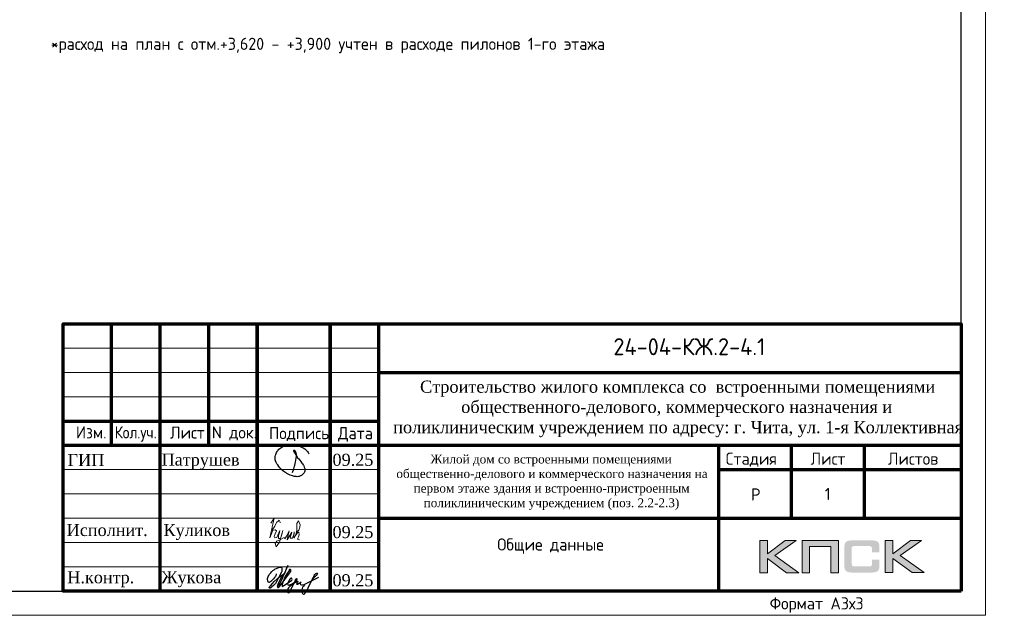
# Model space of a CAD drawing. Header units: millimetres. Extents: x 263826 to 1718326, y -423071 to 70137.
# Tile 179 of 256: x 441121 to 461405, y -139999 to -127734. Entities that reach past the tile are written whole.
import ezdxf
from ezdxf.enums import TextEntityAlignment as Align

# ---------------------------------------------------------------- set-up
doc = ezdxf.new("R2010")
doc.units = ezdxf.units.MM
for name, color, linetype in [('PDF7_Text', 7, 'Continuous'), ('PDF8_Text', 7, 'Continuous'), ('Рамка печать', 7, 'Continuous'), ('ТОЛСТЫЕ_ОСНОВНЫЕ', 6, 'Continuous')]:
    doc.layers.add(name, color=color, linetype=linetype)
for name, color, linetype, lineweight in [('Выноски', 20, 'Continuous', 20), ('Каркасы ригель', 3, 'Continuous', 0), ('размер', 1, 'Continuous', 25), ('Рамка', 7, 'Continuous', 70), ('Текст', 7, 'Continuous', 25), ('ТОНКИЕ', 7, 'Continuous', 9)]:
    doc.layers.add(name, color=color, linetype=linetype, lineweight=lineweight)
doc.styles.add('GOST-2.304_Type-B', font='GOST_Common.ttf')
doc.styles.add('PDF Times New Roman', font='times.ttf')
doc.styles.add('style1', font='GOST_Common.ttf', dxfattribs={"height": 500})
doc.styles.add('ГОСТ', font='GOST_Common.ttf')

# ---------------------------------------------------------------- blocks, each defined once
blk = doc.blocks.new('*U2651')
at = {"layer": 'ТОЛСТЫЕ_ОСНОВНЫЕ', "color": 6}
blk.add_lwpolyline([(20, 5), (886, 5), (886, 415), (20, 415)], close=True, dxfattribs=at)
at = {"layer": 'ТОНКИЕ'}
blk.add_lwpolyline([(0, 0), (891, 0), (891, 420), (0, 420)], close=True, dxfattribs=at)
at = {"layer": 'Текст', "style": 'style1'}
blk.add_text('Формат А3х3', height=2.5, dxfattribs=at).set_placement((846.57, 1.2))
blk = doc.blocks.new('*T1040')
at = {"layer": 'Каркасы ригель', "color": 0, "linetype": 'ByBlock', "lineweight": -2, "transparency": 16777216}
for p, q in [((0, 0), (1500, 0)), ((0, -1000), (1500, -1000))]:
    blk.add_line(p, q, dxfattribs=at)
at = {"layer": 'Каркасы ригель', "color": 0, "linetype": 'ByBlock', "lineweight": 50, "transparency": 16777216}
for p, q in [((0, 0), (0, -1000)), ((1500, 0), (1500, -1000))]:
    blk.add_line(p, q, dxfattribs=at)
at = {"layer": 'Каркасы ригель', "color": 0, "linetype": 'Continuous', "lineweight": 0, "transparency": 16777216, "insert": (750, -500), "char_height": 250, "width": 1000, "attachment_point": 5, "style": 'ГОСТ'}
blk.add_mtext('1', dxfattribs=at)
blk = doc.blocks.new('11')
at = {"layer": 'Выноски'}
for p, q in [((47944, 66700), (47962, 66737)), ((47962, 66737), (47989, 66781)), ((47989, 66781), (48016, 66806)), ((48016, 66806), (48038, 66823)), ((48038, 66823), (48060, 66786)), ((48060, 66786), (48058, 66769)), ((47885, 66608), (47944, 66700))]:
    blk.add_line(p, q, dxfattribs=at)
blk.add_lwpolyline([(47863, 66761), (47937, 66865), (47843, 66458), (47885, 66564), (47905, 66616), (47954, 66628), (47979, 66606), (47957, 66539), (47937, 66487), (47947, 66458), (47991, 66470), (48051, 66611), (48041, 66569), (48023, 66505), (48023, 66448), (48065, 66448), (48090, 66529), (48110, 66608), (48043, 66369), (47972, 66275), (47954, 66344), (47991, 66389), (48078, 66431), (48142, 66470), (48154, 66441), (48204, 66512), (48246, 66606), (48209, 66455), (48204, 66418), (48295, 66574), (48265, 66463), (48265, 66455), (48312, 66453), (48342, 66529), (48347, 66584), (48337, 66465), (48349, 66453), (48401, 66569), (48443, 66616), (48461, 66678), (48466, 66727), (48436, 66811), (48399, 66754), (48399, 66618), (48389, 66549), (48374, 66507), (48416, 66564), (48441, 66576), (48451, 66524), (48433, 66482), (48419, 66453), (48424, 66428), (48458, 66421)], dxfattribs=at)
blk = doc.blocks.new('яяя')
at = {"lineweight": 30}
for points in [[(345424, 110432), (345425, 110410), (345424, 110397), (345417, 110379), (345406, 110350), (345390, 110319), (345357, 110275), (345310, 110221), (345265, 110176), (345198, 110110), (345161, 110077), (345133, 110066), (345116, 110066), (345102, 110075), (345090, 110091), (345082, 110115), (345074, 110146), (345066, 110182), (345064, 110206), (345067, 110234), (345077, 110278), (345095, 110320), (345114, 110361), (345134, 110395), (345159, 110428), (345195, 110469), (345228, 110506), (345284, 110560), (345331, 110595), (345379, 110625), (345435, 110648), (345486, 110670), (345532, 110686), (345573, 110696), (345605, 110698), (345621, 110695), (345635, 110687), (345648, 110671), (345656, 110649), (345659, 110625), (345659, 110583), (345656, 110553), (345647, 110523), (345635, 110489), (345387, 110033), (345349, 109985), (345311, 109948), (345247, 109889), (345209, 109858), (345192, 109844), (345180, 109837), (345157, 109833), (345150, 109835), (345140, 109842), (345135, 109856), (345138, 109881), (345148, 109892), (345183, 109930), (345267, 110024), (345343, 110105), (345455, 110213), (345617, 110343), (345775, 110456), (345811, 110526), (345838, 110607), (345890, 110740), (345902, 110771), (345698, 110295), (345672, 110226), (345626, 110132), (345572, 110032), (345518, 109953), (345481, 109918), (345497, 110001), (345567, 110147), (345655, 110301), (345760, 110442)], [(345481, 109918), (345476, 109896), (345475, 109874), (345485, 109861), (345506, 109866), (345539, 109891), (345632, 109983), (345968, 110450), (346022, 110527), (346029, 110560), (346027, 110579), (346026, 110590), (346010, 110605), (345993, 110609), (345975, 110601), (345962, 110584), (345954, 110562), (345857, 110421), (345783, 110292), (345741, 110183), (345701, 110079), (345665, 109985), (345660, 109952), (345666, 109929), (345669, 109915), (345682, 109910), (345702, 109914), (345735, 109941), (345846, 110007), (346065, 110160), (346075, 110193), (346070, 110217), (346066, 110236), (346052, 110241), (346030, 110241), (346007, 110228), (345978, 110203), (345960, 110164), (345892, 110010), (345895, 109986), (345904, 109966), (345925, 109964), (345969, 109968), (346045, 110000), (346218, 110114), (346261, 110154), (346280, 110184), (346282, 110210), (346278, 110225), (346263, 110229), (346241, 110222), (346220, 110198), (346162, 110049), (345989, 109904), (345932, 109849), (345906, 109805), (345891, 109739), (345890, 109690), (345899, 109652), (345924, 109647), (345956, 109655), (345980, 109674), (346058, 109838), (346158, 110046), (346261, 110098), (346314, 110120), (346292, 110079), (346269, 110036), (346261, 110008), (346267, 109998), (346293, 109998), (346363, 110039), (346445, 110095), (346421, 110068), (346414, 110040), (346407, 110011), (346416, 109990), (346466, 109972), (346509, 109977), (346574, 109984), (347172, 110293)], [(346586, 109971), (346543, 109917), (346509, 109873), (346489, 109825), (346475, 109767), (346472, 109710), (346478, 109675), (346485, 109641), (346501, 109621), (346517, 109602), (346542, 109589), (346568, 109592), (346605, 109620), (346680, 109731), (346736, 109842), (346865, 110115), (346962, 110290), (346969, 110318), (346979, 110360), (347013, 110403), (347056, 110434), (347091, 110450), (347109, 110450), (347121, 110434), (347115, 110405), (347072, 110355), (347012, 110307), (346924, 110222)]]:
    blk.add_lwpolyline(points, dxfattribs=at)
blk = doc.blocks.new('Патрушев')
at = {"color": 5, "lineweight": 25}
blk.add_lwpolyline([(58.5, -35.09), (59.7, -31.98), (60.22, -29.81), (60.47, -28.76), (60.76, -27.56), (61.06, -26.32), (61.37, -24.67), (61.64, -22.98), (61.77, -21.63), (61.83, -20.46), (61.74, -19.5), (61.5, -18.56), (61.27, -17.93), (60.96, -17.34), (60.63, -16.86), (60.45, -16.66), (60.39, -16.62), (60.25, -16.53), (60.03, -16.42), (59.74, -16.36), (59.56, -16.39), (59.41, -16.5), (59.32, -16.73), (59.32, -16.96), (59.41, -17.15), (61.8, -21.04), (63.12, -22.91), (63.7, -23.61), (64.53, -24.59), (65.48, -25.87), (66.43, -27.07), (66.87, -27.73), (67.42, -28.44), (67.68, -28.93), (68, -29.52), (68.38, -30.41), (68.65, -31), (68.82, -31.71), (68.89, -32.2), (68.93, -32.68), (68.9, -33.35), (68.81, -33.79), (68.57, -34.59), (68.27, -35.18), (67.92, -35.7), (67.56, -36.23), (66.92, -36.75), (66.44, -37.14), (65.93, -37.49), (65.34, -37.85), (64.79, -38.12), (64.12, -38.33), (63.56, -38.4), (62.54, -38.51), (61.58, -38.47), (60.89, -38.38), (60.1, -38.27), (59.25, -38.05), (58.41, -37.75), (57.66, -37.55), (56.61, -37.27), (55.88, -36.92), (54.92, -36.35), (53.85, -35.72), (53.05, -35.25), (52.17, -34.73), (51.27, -34.08), (50.13, -33.27), (49.09, -32.31), (47.96, -31.09), (47.07, -29.92), (46.05, -28.68), (45.23, -27.65), (44.74, -26.54), (44.28, -25.09), (44.05, -24.29), (43.98, -23.29), (43.94, -22.47), (43.99, -21.49), (44.18, -20.57), (44.46, -19.97), (44.74, -19.1), (45.02, -18.24), (45.49, -17.42), (45.85, -16.92), (46.39, -16.14), (46.99, -15.53), (47.83, -14.81), (48.65, -14.29), (49.43, -13.79), (50.53, -13.27), (51.57, -12.89), (52.65, -12.48), (54.17, -12.1), (55.44, -11.87), (56.95, -11.79), (58.35, -11.79), (59.63, -11.91), (61, -12.05), (62.71, -12.35), (64.46, -12.88), (66.16, -13.58), (67.55, -14.27), (68.88, -15.13), (70.02, -16.25), (71.14, -17.49), (71.67, -18.26), (72.28, -19.27)], dxfattribs=at)
blk = doc.blocks.new('штамп кж1.1')
at = {"layer": 'Рамка печать', "lineweight": 20}
h = blk.add_hatch(color=0, dxfattribs=at)
h.paths.add_polyline_path([(419458, -85094), (419234, -85094), (418867, -85370), (418867, -85094), (418712, -85094), (418712, -85757), (418867, -85757), (418867, -85466), (419264, -85757), (419512, -85757), (419019, -85406)])
h.paths.add_polyline_path([(419737, -85219), (420175, -85219), (420175, -85757), (420329, -85757), (420329, -85094), (420165, -85094), (419583, -85094), (419583, -85251), (419583, -85757), (419737, -85757)])
h.paths.add_polyline_path([(421451, -85091), (421295, -85091), (421295, -85754), (421451, -85754), (421451, -85462), (421847, -85754), (422095, -85754), (421602, -85403), (422041, -85091), (421818, -85091), (421451, -85367)])
blk.add_hatch(color=204, dxfattribs=at).paths.add_polyline_path([(421166, -85165), (421164, -85157), (421161, -85151), (421158, -85145), (421154, -85139), (421151, -85134), (421147, -85129), (421143, -85124), (421139, -85120), (421133, -85117), (421128, -85113), (421122, -85109), (421115, -85107), (421108, -85104), (421100, -85101), (421093, -85099), (421075, -85096), (421056, -85093), (421035, -85092), (421012, -85091), (420617, -85091), (420594, -85092), (420573, -85093), (420553, -85096), (420536, -85099), (420528, -85102), (420521, -85104), (420514, -85107), (420508, -85110), (420502, -85113), (420496, -85117), (420491, -85120), (420486, -85124), (420482, -85129), (420478, -85134), (420474, -85139), (420471, -85145), (420468, -85151), (420466, -85158), (420463, -85165), (420461, -85172), (420457, -85188), (420455, -85206), (420453, -85226), (420453, -85248), (420453, -85596), (420453, -85618), (420455, -85638), (420457, -85656), (420461, -85673), (420463, -85680), (420466, -85687), (420468, -85694), (420471, -85700), (420474, -85705), (420478, -85711), (420482, -85716), (420486, -85720), (420491, -85725), (420496, -85728), (420502, -85731), (420508, -85735), (420514, -85738), (420521, -85740), (420528, -85743), (420536, -85745), (420553, -85749), (420573, -85751), (420594, -85753), (420617, -85754), (421012, -85754), (421035, -85753), (421056, -85752), (421075, -85749), (421092, -85746), (421100, -85743), (421108, -85741), (421115, -85738), (421122, -85735), (421128, -85732), (421133, -85728), (421139, -85725), (421143, -85720), (421147, -85716), (421151, -85711), (421154, -85706), (421158, -85700), (421161, -85694), (421164, -85688), (421166, -85680), (421169, -85673), (421172, -85656), (421175, -85639), (421176, -85618), (421177, -85596), (421177, -85487), (421022, -85487), (421022, -85576), (421022, -85582), (421021, -85588), (421020, -85594), (421019, -85599), (421017, -85604), (421015, -85608), (421012, -85612), (421008, -85616), (421005, -85619), (421001, -85622), (420996, -85624), (420991, -85626), (420987, -85627), (420981, -85628), (420974, -85628), (420968, -85629), (420649, -85629), (420644, -85628), (420639, -85628), (420635, -85626), (420631, -85624), (420627, -85621), (420624, -85618), (420620, -85615), (420617, -85611), (420615, -85607), (420613, -85603), (420611, -85598), (420609, -85593), (420607, -85584), (420607, -85574), (420607, -85256), (420607, -85250), (420607, -85245), (420609, -85240), (420610, -85235), (420611, -85231), (420613, -85228), (420616, -85225), (420619, -85221), (420622, -85218), (420626, -85216), (420630, -85214), (420634, -85212), (420639, -85211), (420643, -85210), (420649, -85210), (420654, -85210), (420968, -85210), (420974, -85210), (420981, -85210), (420986, -85212), (420991, -85213), (420996, -85215), (421000, -85217), (421004, -85220), (421008, -85223), (421011, -85227), (421014, -85231), (421017, -85235), (421019, -85240), (421020, -85245), (421021, -85250), (421022, -85257), (421022, -85263), (421022, -85336), (421177, -85336), (421177, -85248), (421176, -85226), (421175, -85206), (421172, -85188), (421168, -85172)])
at = {"layer": 'Рамка', "color": 7}
for p, q in [((405358, -83134), (405358, -80634)), ((407358, -83134), (407358, -80634)), ((410858, -81634), (422858, -81634)), ((404358, -82634), (410858, -82634)), ((404358, -83134), (422858, -83134)), ((419358, -83134), (419358, -84634)), ((420858, -83134), (420858, -84634)), ((417858, -83634), (422858, -83634)), ((417858, -83634), (422858, -83634)), ((410858, -84634), (422858, -84634))]:
    blk.add_line(p, q, dxfattribs=at)
at = {"layer": 'Рамка'}
for p, q in [((406358, -86134), (406358, -80634)), ((408358, -86134), (408358, -80634)), ((408358, -80634), (408358, -86134)), ((409858, -80634), (409858, -86134)), ((409858, -86134), (409858, -80634)), ((410858, -80634), (410858, -86134)), ((417858, -83134), (417858, -86134))]:
    blk.add_line(p, q, dxfattribs=at)
at = {"layer": 'Рамка', "color": 7, "lineweight": 15}
for p, q in [((404358, -81134), (410858, -81134)), ((404358, -81634), (410858, -81634)), ((404358, -82134), (410858, -82134)), ((404358, -83634), (410858, -83634)), ((404358, -84134), (410858, -84134)), ((404358, -84634), (410858, -84634)), ((404358, -85134), (410858, -85134)), ((404358, -85634), (410858, -85634))]:
    blk.add_line(p, q, dxfattribs=at)
at = {"layer": 'Рамка'}
blk.add_lwpolyline([(422858, -86134), (404358, -86134), (404358, -80634), (422858, -80634)], close=True, dxfattribs=at)
at = {"layer": 'Рамка печать', "color": 0, "lineweight": 20}
for points in [[(418712, -85757), (418712, -85094), (418867, -85094), (418867, -85370), (419234, -85094), (419458, -85094), (419019, -85406), (419512, -85757), (419264, -85757), (418867, -85466), (418867, -85757), (418712, -85757)], [(419737, -85757), (419737, -85219), (420175, -85219), (420175, -85757), (420329, -85757), (420329, -85094), (420165, -85094), (419583, -85094), (419583, -85251), (419583, -85757), (419737, -85757)], [(421295, -85754), (421295, -85091), (421451, -85091), (421451, -85367), (421818, -85091), (422041, -85091), (421602, -85403), (422095, -85754), (421847, -85754), (421451, -85462), (421451, -85754), (421295, -85754)]]:
    blk.add_lwpolyline(points, close=True, dxfattribs=at)
at = {"color": 5, "xscale": 24.5, "yscale": 24.5, "zscale": 24.5}
blk.add_blockref('Патрушев', (407651, -82836), dxfattribs=at)
at = {"color": 2, "lineweight": 60, "xscale": 0.5, "yscale": 0.5, "zscale": 0.5}
blk.add_blockref('яяя', (236038, -140993), dxfattribs=at)
at = {"layer": 'Выноски', "color": 0}
blk.add_blockref('11', (360773, -151499), dxfattribs=at)
at = {"layer": 'PDF7_Text', "insert": (410912, -84467), "char_height": 180, "width": 6881.02, "attachment_point": 7, "style": 'PDF Times New Roman'}
blk.add_mtext('\\pi1015.18152;Жилой дом со встроенными помещениями \\P\\pi311.27381;общественно-делового и коммерческого назначения на \\P\\pi667.38051;первом этаже здания и встроенно-пристроенным \\P\\pi874.76335;поликлиническим учреждением (поз. 2.2-2.3)', dxfattribs=at)
at = {"layer": 'PDF7_Text', "char_height": 248, "attachment_point": 7, "style": 'PDF Times New Roman'}
for s, insert in [('Патрушев', (406387, -83634)), ('09.25', (409908, -83561)), ('09.25', (409908, -85050)), ('Жукова', (406381, -86056)), ('09.25', (409908, -86042))]:
    blk.add_mtext(s, dxfattribs=dict(at, insert=insert))
at = {"layer": 'PDF7_Text', "insert": (406426, -85084), "char_height": 247.95, "attachment_point": 7, "style": 'PDF Times New Roman'}
blk.add_mtext_dynamic_manual_height_columns('{\\C256;Куликов}', width=2000, gutter_width=1250, heights=[0], dxfattribs=at)
at = {"layer": 'PDF8_Text', "char_height": 248, "attachment_point": 7, "style": 'PDF Times New Roman'}
for s, insert in [('ГИП', (404451, -83561)), ('Исполнит.', (404432, -85007)), ('Н.контр.', (404445, -86056))]:
    blk.add_mtext(s, dxfattribs=dict(at, insert=insert))
at = {"layer": 'Текст', "color": 7, "style": 'ГОСТ'}
blk.add_text('24-04-КЖ.2-4.1', height=350, dxfattribs=at).set_placement((417259, -81103), align=Align.MIDDLE_CENTER)
for s, p in [('Изм.', (404622, -82993)), ('Лист', (406561, -82996)), ('N док.', (407423, -82993)), ('Подпись', (408601, -83008)), ('Дата', (410023, -83008)), ('Стадия', (418009, -83534)), ('Лист', (419758, -83534)), ('Листов', (421350, -83534)), ('Р', (418530, -84272))]:
    blk.add_text(s, height=250, dxfattribs=at).set_placement(p)
at = {"layer": 'Текст', "color": 7, "style": 'ГОСТ', "width": 0.9}
blk.add_text('Кол.уч.', height=250, dxfattribs=at).set_placement((405423, -82992))
at = {"layer": 'Текст', "color": 7, "insert": (411117, -81801), "char_height": 250, "attachment_point": 1, "style": 'ГОСТ'}
blk.add_mtext_dynamic_manual_height_columns('\\pi594.35517;{\\fTimes New Roman|b0|i0|c204|p18;\\C256;Строительство жилого комплекса со  встроенными помещениями \\P\\pi1441.86779;общественного-делового, коммерческого назначения и \\P\\pi41.3631;поликлиническим учреждением по адресу: г. Чита, ул. 1-я Коллективная}', width=11543.07, gutter_width=12.5, heights=[0], dxfattribs=at)

msp = doc.modelspace()

# ---------------------------------------------------------------- block references
at = {"xscale": 100, "yscale": 100, "zscale": 100}
msp.add_blockref('*U2651', (371915.39525, -139998.86693), dxfattribs=at)
msp.add_blockref('*T1040', (457015.39525, -136998.86693))
at = {"layer": 'размер'}
msp.add_blockref('штамп кж1.1', (37657.07079, -53364.64558), dxfattribs=at)

# ---------------------------------------------------------------- texts
at = {"ltscale": 100, "insert": (441760.10766, -128105.56339), "char_height": 250, "width": 17398.1240905, "attachment_point": 1, "style": 'GOST-2.304_Type-B'}
msp.add_mtext('*расход на план с отм.+3,620 - +3,900 учтен в расходе пилонов 1-го этажа', dxfattribs=at)
at = {"layer": 'Выноски'}
note = msp.add_mtext_static_columns([''] * 2, width=18679.7309208, gutter_width=20.19117, height=0, dxfattribs=dict(at, insert=(415001.40784, -101131.04754), char_height=250, attachment_point=1, style='ГОСТ'))
for column, words in zip([note] + note.columns.linked_columns, ['\\pi1500;{\\H2x;Общие указания:}\\P1.^IРабочая документация разработана в соответствии с заданием на проектирование, требованиями {\\H3x; }действующих технических регламентов, стандартов, сводов правил и других документов, содержащих установленные {\\H1.16667x; }требования.{\\H1.77778x; }\\P2.^IРабочая документация выполнена в соответствии со следующими нормативными и техническими {\\H1.57407x; }документами:{\\H1.64198x; }\\P-^IСП 20.13330.2016 "Нагрузки и воздействия";{\\H1.61934x; }\\P-^IСП 63.13330.2018 "Бетонные и железобетонные конструкции. Основные положения";{\\H1.62689x; }\\P-^IСП 70.13330.2012 "Несущие и ограждающие конструкции".{\\H1.62437x; }\\P4.^IЗа относительную отметку 0,000 принята отметка чистого пола первого этажа, соответствующая {\\H1.62521x; }абсолютной отметке 648,00 в Балтийской системе высот.{\\H1.62493x; }\\P{\\fISOCPEUR|b0|i0|c204|p34;5.^IПеречень видов работ, для которых необходимо составлять акты освидетельствования скрытых \\H1.62502x; \\H0.61538x;работ:\\H1.62499x; \\H0.61539x;\\P-^Iсоответствие арматуры (длина, диаметры, распределение по площади элементов, количество и т.д.), \\H1.725x; \\H0.57971x;закладных деталей рабочим чертежам;\\H1.67917x; \\H0.59553x;\\P-^Iустройство и армирование монолитных стен;\\H1.60694x; \\H0.6223x;\\P-^Iосвидетельствование опалубки перед бетонированием;\\H1.63102x; \\H0.61311x;\\P-^Iотбор контрольных проб бетона;\\H1.62299x; \\H0.61615x;\\P-^Iсоответствие законченных железобетонных конструкций проекту с отображением качества работ;\\H1.62567x; \\H0.61513x;\\P-^Iустройство монолитных конструкций, выполняемых в зимнее время;\\H1.62478x; \\H0.61547x;\\P\\fISOCPEUR|b0|i0|c0|p34;6.^I\\fISOCPEUR|b0|i0|c204|p34;Запрещается выполнение последующих работ при отсутствии актов освидетельствования \\H1.62507x; \\H0.61536x;предшествующих скрытых работ во всех случаях.\\H1.62498x; \\H0.61539x;\\P\\fISOCPEUR|b0|i0|c0|p34;7.^I\\fISOCPEUR|b0|i0|c204|p34;Арматура класса А240 и А500С по ГОСТ 34028-2016, материал монолитных конструкций - бетон \\H1.62501x; \\H0.61538x;тяжелый класса В25 по ГОСТ 26633-2015.\\H1.625x; \\H0.61539x;\\P\\fISOCPEUR|b0|i0|c0|p34;8.^I\\fISOCPEUR|b0|i0|c204|p34;Работы по бетонированию монолитных конструкций вести в соответствии со СП 70.13330.2012 \\H1.625x; \\H0.61538x;"Несущие и ограждающие конструкции".\\H1.625x; \\H0.61538x;\\P\\fISOCPEUR|b0|i0|c0|p34;9.^I\\fISOCPEUR|b0|i0|c204|p34;Все строительно-монтажные работы необходимо выполнять в соответствии со СНиП 12-03-2001 \\H1.625x; \\H0.61538x;"Безопасность труда в строительстве. Часть 1. Общие требования.", Безопасность труда в строительстве. Часть \\H1.625x; \\H0.61538x;2. Строительное производство". Строительство здания должно производиться в соответствии с проектом \\H1.625x; \\H0.61538x;производства работ (ППР).\\H1.725x; \\H0.57971x;\\P\\fISOCPEUR|b0|i0|c0|p34;10.^I\\fISOCPEUR|b0|i0|c204|p34;При отсутствии ППР производство строительно-монтажных работ запрещается.\\H1.67917x; \\H0.59553x;\\P\\fISOCPEUR|b0|i0|c0|p34;11.^I\\fISOCPEUR|b0|i0|c204|p34;Бетон следует укладывать в бетонные конструкции горизонтальными слоями одинаковой толщины без \\H1.60694x; \\H0.6223x;разрывов, с последовательным направлением укладки в одну сторону во всех слоях.\\H1.63102x; \\H0.61311x;\\P\\fISOCPEUR|b0|i0|c0|p34;12.^I\\fISOCPEUR|b0|i0|c204|p34;В начальный период твердения бетон необходимо защищать от попадания атмосферных осадков или \\H1.62299x; \\H0.61615x;потерь влаги.\\H1.62567x; \\H0.61513x;\\P\\fISOCPEUR|b0|i0|c0|p34;13.^I\\fISOCPEUR|b0|i0|c204|p34;Уход за свежеуложенным бетоном начинать сразу после укладки бетонной смеси и осуществлять до \\H1.62478x; \\H0.61547x;достижения прочности бетона не менее 70% от проектной.\\H1.62507x; \\H0.61536x;\\P\\fISOCPEUR|b0|i0|c0|p34;14.^I\\fISOCPEUR|b0|i0|c204|p34;Проект рассчитан на производство работ в период положительных температур. В случае выполнения \\H1.62498x; \\H0.61539x;работ при отрицательных температурах необходимо выполнять требования СНиП часть 3 по производству работ \\H1.62501x; \\H0.61538x;и ППР.\\H1.625x; \\H0.61539x;\\P\\fISOCPEUR|b0|i0|c0|p34;15.^I\\fISOCPEUR|b0|i0|c204|p34;При минимальной температуре воздуха до минус 15°С допускается:\\H1.625x; \\H0.61538x;\\P-^Iвыдерживание бетона в конструкции методом термоса, при предварительном разогреве бетонной \\H1.625x; \\H0.61538x;смеси, \\H1.625x; \\H0.61538x;\\P-^Iфорсированный электроразогрев бетона в конструкции с повторным уплотнением.\\H1.625x; \\H0.61538x;\\PПри минимальной температуре воздуха до минус 25°С допускается:\\H1.625x; \\H0.61538x;\\P-^Iобогрев бетона в греющей опалубке с помощью низкотемпературных электронагревателей,\\H1.625x; \\H0.61538x;\\P-^Iэлектродный сквозной прогреб бетона,\\H1.625x; \\H0.61538x;\\P-^Iэлектрообогрев с помощью греющего провода.\\H1.625x; \\H0.61538x;\\P}16.^IЗаполнителем для бетона служит щебень твердых пород, наибольшая фракция щебня не должна превышать {\\H1.625x; }40мм.{\\H1.625x; }\\P17.^IВ процессе бетонирования обеспечить соблюдение защитных слоев и мест положения рабочей арматуры {\\H1.625x; }согласно проекту. Величина защитного слоя продольной рабочей арматуры у боковых граней стен монолитных {\\H1.625x; }участков должны быть не менее 20мм и не менее диаметра продольной рабочей арматуры конструкции, величина {\\H1.625x; }защитного слоя поперечной арматуры - не менее 10мм. {\\H1.625x; }\\P\\pi0;             18.Крестовые соединения стержней продольной и поперечной арматуры, соединение стержней продольной {\\H1.625x; }арматуры по длине выполнить вязкой отожженой проволокой диаметром 2,0-3,0мм.{\\H1.625x; }\\P\\pi1500;{\\H1.625x; }', '']):
    column.text = words
at = {"layer": 'Текст', "color": 7, "insert": (448515.39525, -137998.86693), "char_height": 250, "attachment_point": 1, "style": 'ГОСТ'}
msp.add_mtext_dynamic_manual_height_columns('\\pi3500;\\P\\pi2444.69697;Общие данные{\\H1.83333x; }', width=7000, gutter_width=12.5, heights=[1500], dxfattribs=at)

doc.saveas('drawing.dxf')
